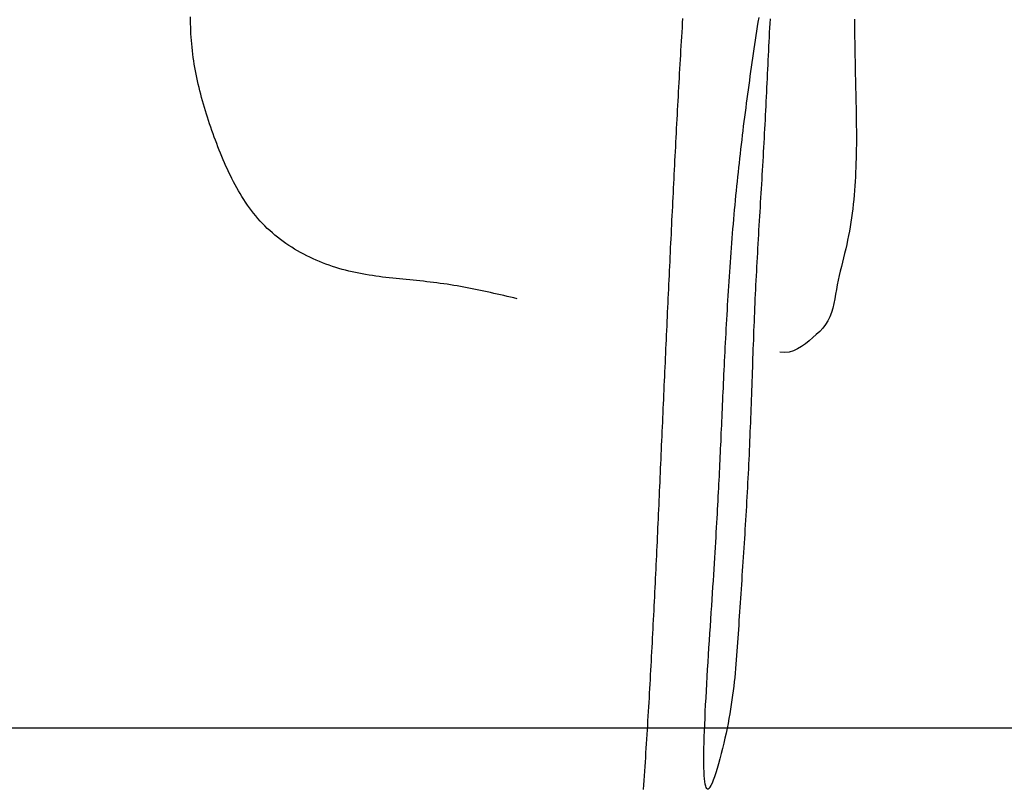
# Model space of a CAD drawing. Header units: millimetres. Extents: x 523431 to 527346, y -48565 to -47721.
# Tile 206 of 217: x 527199.72 to 527202.75, y -48544.94 to -48542.56. Entities that reach past the tile are written whole.
import ezdxf

# ---------------------------------------------------------------- set-up
doc = ezdxf.new("R2010")
doc.units = ezdxf.units.MM

msp = doc.modelspace()

# ---------------------------------------------------------------- linework, layer by layer
at = {"color": 174}
for p, q in [((527200.2416, -48542.5658), (527200.2417, -48542.5554)), ((527201.9903, -48542.5711), (527201.9925, -48542.5573)), ((527200.2417, -48542.5762), (527200.2416, -48542.5658)), ((527200.2419, -48542.5866), (527200.2417, -48542.5762)), ((527200.2422, -48542.597), (527200.2419, -48542.5866)), ((527201.7554, -48542.6022), (527201.7563, -48542.588)), ((527201.7563, -48542.588), (527201.7571, -48542.5739)), ((527201.7571, -48542.5739), (527201.758, -48542.5598)), ((527201.9861, -48542.5988), (527201.9882, -48542.585)), ((527201.9882, -48542.585), (527201.9903, -48542.5711)), ((527202.0257, -48542.5753), (527202.0249, -48542.5894)), ((527202.0265, -48542.5611), (527202.0257, -48542.5753)), ((527202.2863, -48542.562), (527202.2864, -48542.5762)), ((527202.2864, -48542.5762), (527202.2866, -48542.5905)), ((527200.2427, -48542.6075), (527200.2422, -48542.597)), ((527200.2433, -48542.6178), (527200.2427, -48542.6075)), ((527200.2441, -48542.6282), (527200.2433, -48542.6178)), ((527201.7537, -48542.6304), (527201.7546, -48542.6163)), ((527201.7546, -48542.6163), (527201.7554, -48542.6022)), ((527201.9819, -48542.6265), (527201.984, -48542.6127)), ((527201.984, -48542.6127), (527201.9861, -48542.5988)), ((527202.0234, -48542.6177), (527202.0227, -48542.6318)), ((527202.0242, -48542.6036), (527202.0234, -48542.6177)), ((527202.0249, -48542.5894), (527202.0242, -48542.6036)), ((527202.2866, -48542.5905), (527202.2868, -48542.6047)), ((527202.2868, -48542.6047), (527202.287, -48542.619)), ((527200.245, -48542.6386), (527200.2441, -48542.6282)), ((527200.246, -48542.649), (527200.245, -48542.6386)), ((527200.2471, -48542.6594), (527200.246, -48542.649)), ((527201.7521, -48542.6587), (527201.7529, -48542.6446)), ((527201.7529, -48542.6446), (527201.7537, -48542.6304)), ((527201.9777, -48542.6542), (527201.9798, -48542.6404)), ((527201.9798, -48542.6404), (527201.9819, -48542.6265)), ((527202.022, -48542.646), (527202.0213, -48542.6601)), ((527202.0227, -48542.6318), (527202.022, -48542.646)), ((527202.287, -48542.619), (527202.2872, -48542.6333)), ((527202.2872, -48542.6333), (527202.2874, -48542.6475)), ((527202.2874, -48542.6475), (527202.2876, -48542.6618)), ((527200.2484, -48542.6697), (527200.2471, -48542.6594)), ((527200.2498, -48542.6801), (527200.2484, -48542.6697)), ((527201.7504, -48542.687), (527201.7513, -48542.6729)), ((527201.7513, -48542.6729), (527201.7521, -48542.6587)), ((527201.9737, -48542.682), (527201.9757, -48542.6681)), ((527201.9757, -48542.6681), (527201.9777, -48542.6542)), ((527202.0206, -48542.6743), (527202.0199, -48542.6884)), ((527202.0213, -48542.6601), (527202.0206, -48542.6743)), ((527202.2876, -48542.6618), (527202.2879, -48542.6761)), ((527202.2879, -48542.6761), (527202.2882, -48542.6904)), ((527200.2514, -48542.6904), (527200.2498, -48542.6801)), ((527200.253, -48542.7008), (527200.2514, -48542.6904)), ((527200.2548, -48542.7111), (527200.253, -48542.7008)), ((527201.7488, -48542.7153), (527201.7496, -48542.7011)), ((527201.7496, -48542.7011), (527201.7504, -48542.687)), ((527201.9696, -48542.7098), (527201.9716, -48542.6959)), ((527201.9716, -48542.6959), (527201.9737, -48542.682)), ((527202.0192, -48542.7026), (527202.0185, -48542.7167)), ((527202.0199, -48542.6884), (527202.0192, -48542.7026)), ((527202.2882, -48542.6904), (527202.2885, -48542.7047)), ((527202.2885, -48542.7047), (527202.2888, -48542.719)), ((527200.2566, -48542.7214), (527200.2548, -48542.7111)), ((527200.2586, -48542.7317), (527200.2566, -48542.7214)), ((527200.2607, -48542.742), (527200.2586, -48542.7317)), ((527201.7472, -48542.7436), (527201.748, -48542.7294)), ((527201.748, -48542.7294), (527201.7488, -48542.7153)), ((527201.9637, -48542.7516), (527201.9657, -48542.7377)), ((527201.9657, -48542.7377), (527201.9677, -48542.7238)), ((527201.9677, -48542.7238), (527201.9696, -48542.7098)), ((527202.0178, -48542.7309), (527202.0171, -48542.745)), ((527202.0185, -48542.7167), (527202.0178, -48542.7309)), ((527202.2888, -48542.719), (527202.2891, -48542.7334)), ((527202.2891, -48542.7334), (527202.2894, -48542.7477)), ((527200.2629, -48542.7523), (527200.2607, -48542.742)), ((527200.2652, -48542.7626), (527200.2629, -48542.7523)), ((527200.2676, -48542.7728), (527200.2652, -48542.7626)), ((527201.7457, -48542.7719), (527201.7464, -48542.7577)), ((527201.7464, -48542.7577), (527201.7472, -48542.7436)), ((527201.9599, -48542.7796), (527201.9618, -48542.7656)), ((527201.9618, -48542.7656), (527201.9637, -48542.7516)), ((527202.0164, -48542.7592), (527202.0158, -48542.7733)), ((527202.0171, -48542.745), (527202.0164, -48542.7592)), ((527202.2894, -48542.7477), (527202.2898, -48542.762)), ((527202.2898, -48542.762), (527202.2901, -48542.7764)), ((527200.2701, -48542.7831), (527200.2676, -48542.7728)), ((527200.2727, -48542.7933), (527200.2701, -48542.7831)), ((527200.2754, -48542.8036), (527200.2727, -48542.7933)), ((527201.7433, -48542.8143), (527201.7441, -48542.8001)), ((527201.7441, -48542.8001), (527201.7449, -48542.786)), ((527201.7449, -48542.786), (527201.7457, -48542.7719)), ((527201.9561, -48542.8076), (527201.958, -48542.7936)), ((527201.958, -48542.7936), (527201.9599, -48542.7796)), ((527202.0151, -48542.7875), (527202.0144, -48542.8016)), ((527202.0158, -48542.7733), (527202.0151, -48542.7875)), ((527202.2901, -48542.7764), (527202.2905, -48542.7907)), ((527202.2905, -48542.7907), (527202.2908, -48542.8051)), ((527200.2782, -48542.8138), (527200.2754, -48542.8036)), ((527200.2811, -48542.824), (527200.2782, -48542.8138)), ((527200.2841, -48542.8342), (527200.2811, -48542.824)), ((527201.7418, -48542.8426), (527201.7426, -48542.8284)), ((527201.7426, -48542.8284), (527201.7433, -48542.8143)), ((527201.9524, -48542.8356), (527201.9543, -48542.8216)), ((527201.9543, -48542.8216), (527201.9561, -48542.8076)), ((527202.013, -48542.8299), (527202.0124, -48542.8441)), ((527202.0137, -48542.8158), (527202.013, -48542.8299)), ((527202.0144, -48542.8016), (527202.0137, -48542.8158)), ((527202.2908, -48542.8051), (527202.2911, -48542.8194)), ((527202.2911, -48542.8194), (527202.2914, -48542.8338)), ((527200.2872, -48542.8444), (527200.2841, -48542.8342)), ((527200.2903, -48542.8546), (527200.2872, -48542.8444)), ((527200.2935, -48542.8647), (527200.2903, -48542.8546)), ((527201.7403, -48542.8708), (527201.7411, -48542.8567)), ((527201.7411, -48542.8567), (527201.7418, -48542.8426)), ((527201.9488, -48542.8638), (527201.9506, -48542.8497)), ((527201.9506, -48542.8497), (527201.9524, -48542.8356)), ((527202.0117, -48542.8582), (527202.011, -48542.8724)), ((527202.0124, -48542.8441), (527202.0117, -48542.8582)), ((527202.2914, -48542.8338), (527202.2917, -48542.8481)), ((527202.2917, -48542.8481), (527202.2919, -48542.8625)), ((527200.2968, -48542.8749), (527200.2935, -48542.8647)), ((527200.3002, -48542.885), (527200.2968, -48542.8749)), ((527200.3037, -48542.8951), (527200.3002, -48542.885)), ((527201.7388, -48542.8991), (527201.7395, -48542.885)), ((527201.7395, -48542.885), (527201.7403, -48542.8708)), ((527201.9452, -48542.892), (527201.947, -48542.8778)), ((527201.947, -48542.8778), (527201.9488, -48542.8638)), ((527202.0102, -48542.8865), (527202.0095, -48542.9007)), ((527202.011, -48542.8724), (527202.0102, -48542.8865)), ((527202.2919, -48542.8625), (527202.2921, -48542.8768)), ((527202.2921, -48542.8768), (527202.2922, -48542.8911)), ((527202.2922, -48542.8911), (527202.2923, -48542.9054)), ((527200.3072, -48542.9052), (527200.3037, -48542.8951)), ((527200.3108, -48542.9153), (527200.3072, -48542.9052)), ((527200.3144, -48542.9254), (527200.3108, -48542.9153)), ((527201.7373, -48542.9274), (527201.738, -48542.9133)), ((527201.738, -48542.9133), (527201.7388, -48542.8991)), ((527201.9401, -48542.9344), (527201.9418, -48542.9202)), ((527201.9418, -48542.9202), (527201.9435, -48542.9061)), ((527201.9435, -48542.9061), (527201.9452, -48542.892)), ((527202.0088, -48542.9148), (527202.008, -48542.929)), ((527202.0095, -48542.9007), (527202.0088, -48542.9148)), ((527202.2923, -48542.9054), (527202.2924, -48542.9197)), ((527202.2924, -48542.9197), (527202.2924, -48542.934)), ((527200.3182, -48542.9354), (527200.3144, -48542.9254)), ((527200.3219, -48542.9454), (527200.3182, -48542.9354)), ((527200.3258, -48542.9555), (527200.3219, -48542.9454)), ((527201.7358, -48542.9557), (527201.7366, -48542.9416)), ((527201.7366, -48542.9416), (527201.7373, -48542.9274)), ((527201.9368, -48542.9628), (527201.9384, -48542.9486)), ((527201.9384, -48542.9486), (527201.9401, -48542.9344)), ((527202.0073, -48542.9431), (527202.0065, -48542.9573)), ((527202.008, -48542.929), (527202.0073, -48542.9431)), ((527202.2923, -48542.9483), (527202.2921, -48542.9626)), ((527202.2924, -48542.934), (527202.2923, -48542.9483)), ((527200.3297, -48542.9655), (527200.3258, -48542.9555)), ((527200.3337, -48542.9754), (527200.3297, -48542.9655)), ((527200.3378, -48542.9854), (527200.3337, -48542.9754)), ((527201.7344, -48542.984), (527201.7351, -48542.9699)), ((527201.7351, -48542.9699), (527201.7358, -48542.9557)), ((527201.9335, -48542.9912), (527201.9351, -48542.977)), ((527201.9351, -48542.977), (527201.9368, -48542.9628)), ((527202.0057, -48542.9714), (527202.0049, -48542.9856)), ((527202.0065, -48542.9573), (527202.0057, -48542.9714)), ((527202.2919, -48542.9769), (527202.2916, -48542.9911)), ((527202.2921, -48542.9626), (527202.2919, -48542.9769)), ((527200.3419, -48542.9953), (527200.3378, -48542.9854)), ((527200.3461, -48543.0051), (527200.3419, -48542.9953)), ((527200.3504, -48543.0149), (527200.3461, -48543.0051)), ((527201.7322, -48543.0264), (527201.7329, -48543.0123)), ((527201.7329, -48543.0123), (527201.7336, -48542.9981)), ((527201.7336, -48542.9981), (527201.7344, -48542.984)), ((527201.9304, -48543.0198), (527201.9319, -48543.0055)), ((527201.9319, -48543.0055), (527201.9335, -48542.9912)), ((527202.0041, -48542.9998), (527202.0033, -48543.0139)), ((527202.0049, -48542.9856), (527202.0041, -48542.9998)), ((527202.2912, -48543.0053), (527202.2907, -48543.0195)), ((527202.2916, -48542.9911), (527202.2912, -48543.0053)), ((527200.3549, -48543.0247), (527200.3504, -48543.0149)), ((527200.3594, -48543.0343), (527200.3549, -48543.0247)), ((527200.364, -48543.044), (527200.3594, -48543.0343)), ((527201.7308, -48543.0547), (527201.7315, -48543.0406)), ((527201.7315, -48543.0406), (527201.7322, -48543.0264)), ((527201.9273, -48543.0485), (527201.9288, -48543.0341)), ((527201.9288, -48543.0341), (527201.9304, -48543.0198)), ((527202.0016, -48543.0422), (527202.0008, -48543.0564)), ((527202.0025, -48543.0281), (527202.0016, -48543.0422)), ((527202.0033, -48543.0139), (527202.0025, -48543.0281)), ((527202.2901, -48543.0337), (527202.2894, -48543.0479)), ((527202.2907, -48543.0195), (527202.2901, -48543.0337)), ((527200.3687, -48543.0535), (527200.364, -48543.044)), ((527200.3735, -48543.063), (527200.3687, -48543.0535)), ((527200.3785, -48543.0723), (527200.3735, -48543.063)), ((527200.3836, -48543.0816), (527200.3785, -48543.0723)), ((527201.7293, -48543.083), (527201.7301, -48543.0689)), ((527201.7301, -48543.0689), (527201.7308, -48543.0547)), ((527201.9243, -48543.0772), (527201.9258, -48543.0629)), ((527201.9258, -48543.0629), (527201.9273, -48543.0485)), ((527202, -48543.0705), (527201.9991, -48543.0847)), ((527202.0008, -48543.0564), (527202, -48543.0705)), ((527202.2886, -48543.062), (527202.2877, -48543.0761)), ((527202.2894, -48543.0479), (527202.2886, -48543.062)), ((527200.3888, -48543.0908), (527200.3836, -48543.0816)), ((527200.3941, -48543.0999), (527200.3888, -48543.0908)), ((527200.3996, -48543.1089), (527200.3941, -48543.0999)), ((527201.7279, -48543.1113), (527201.7286, -48543.0971)), ((527201.7286, -48543.0971), (527201.7293, -48543.083)), ((527201.9215, -48543.1061), (527201.9229, -48543.0917)), ((527201.9229, -48543.0917), (527201.9243, -48543.0772)), ((527201.9983, -48543.0988), (527201.9974, -48543.113)), ((527201.9991, -48543.0847), (527201.9983, -48543.0988)), ((527202.2866, -48543.0902), (527202.2854, -48543.1042)), ((527202.2877, -48543.0761), (527202.2866, -48543.0902)), ((527200.4053, -48543.1178), (527200.3996, -48543.1089)), ((527200.411, -48543.1266), (527200.4053, -48543.1178)), ((527200.417, -48543.1353), (527200.411, -48543.1266)), ((527201.7265, -48543.1396), (527201.7272, -48543.1254)), ((527201.7272, -48543.1254), (527201.7279, -48543.1113)), ((527201.9187, -48543.1351), (527201.9201, -48543.1206)), ((527201.9201, -48543.1206), (527201.9215, -48543.1061)), ((527201.9965, -48543.1271), (527201.9957, -48543.1413)), ((527201.9974, -48543.113), (527201.9965, -48543.1271)), ((527202.2827, -48543.1322), (527202.2811, -48543.1462)), ((527202.2841, -48543.1183), (527202.2827, -48543.1322)), ((527202.2854, -48543.1042), (527202.2841, -48543.1183)), ((527200.423, -48543.1438), (527200.417, -48543.1353)), ((527200.4293, -48543.1522), (527200.423, -48543.1438)), ((527200.4357, -48543.1604), (527200.4293, -48543.1522)), ((527200.4423, -48543.1685), (527200.4357, -48543.1604)), ((527201.7251, -48543.1679), (527201.7258, -48543.1537)), ((527201.7258, -48543.1537), (527201.7265, -48543.1396)), ((527201.9148, -48543.1788), (527201.916, -48543.1642)), ((527201.916, -48543.1642), (527201.9174, -48543.1496)), ((527201.9174, -48543.1496), (527201.9187, -48543.1351)), ((527201.9948, -48543.1554), (527201.994, -48543.1696)), ((527201.9957, -48543.1413), (527201.9948, -48543.1554)), ((527202.2794, -48543.1601), (527202.2775, -48543.174)), ((527202.2811, -48543.1462), (527202.2794, -48543.1601)), ((527200.449, -48543.1765), (527200.4423, -48543.1685)), ((527200.456, -48543.1843), (527200.449, -48543.1765)), ((527200.4631, -48543.192), (527200.456, -48543.1843)), ((527200.4704, -48543.1995), (527200.4631, -48543.192)), ((527201.7237, -48543.1962), (527201.7244, -48543.182)), ((527201.7244, -48543.182), (527201.7251, -48543.1679)), ((527201.9123, -48543.208), (527201.9135, -48543.1934)), ((527201.9135, -48543.1934), (527201.9148, -48543.1788)), ((527201.9931, -48543.1837), (527201.9923, -48543.1978)), ((527201.994, -48543.1696), (527201.9931, -48543.1837)), ((527202.2754, -48543.1879), (527202.2732, -48543.2017)), ((527202.2775, -48543.174), (527202.2754, -48543.1879)), ((527200.4779, -48543.2068), (527200.4704, -48543.1995)), ((527200.4856, -48543.2139), (527200.4779, -48543.2068)), ((527200.4935, -48543.2209), (527200.4856, -48543.2139)), ((527200.5015, -48543.2277), (527200.4935, -48543.2209)), ((527201.7217, -48543.2386), (527201.7224, -48543.2244)), ((527201.7224, -48543.2244), (527201.7231, -48543.2103)), ((527201.7231, -48543.2103), (527201.7237, -48543.1962)), ((527201.9099, -48543.2374), (527201.911, -48543.2227)), ((527201.911, -48543.2227), (527201.9123, -48543.208)), ((527201.9914, -48543.212), (527201.9906, -48543.2261)), ((527201.9923, -48543.1978), (527201.9914, -48543.212)), ((527202.2708, -48543.2155), (527202.2683, -48543.2292)), ((527202.2732, -48543.2017), (527202.2708, -48543.2155)), ((527200.5097, -48543.2344), (527200.5015, -48543.2277)), ((527200.5181, -48543.2408), (527200.5097, -48543.2344)), ((527200.5266, -48543.2471), (527200.5181, -48543.2408)), ((527200.5353, -48543.2533), (527200.5266, -48543.2471)), ((527200.5441, -48543.2592), (527200.5353, -48543.2533)), ((527201.7203, -48543.2669), (527201.721, -48543.2527)), ((527201.721, -48543.2527), (527201.7217, -48543.2386)), ((527201.9076, -48543.2669), (527201.9087, -48543.2521)), ((527201.9087, -48543.2521), (527201.9099, -48543.2374)), ((527201.989, -48543.2544), (527201.9881, -48543.2685)), ((527201.9898, -48543.2403), (527201.989, -48543.2544)), ((527201.9906, -48543.2261), (527201.9898, -48543.2403)), ((527202.2655, -48543.2429), (527202.2626, -48543.2566)), ((527202.2683, -48543.2292), (527202.2655, -48543.2429)), ((527200.553, -48543.265), (527200.5441, -48543.2592)), ((527200.5621, -48543.2706), (527200.553, -48543.265)), ((527200.5712, -48543.276), (527200.5621, -48543.2706)), ((527200.5805, -48543.2813), (527200.5712, -48543.276)), ((527200.5899, -48543.2864), (527200.5805, -48543.2813)), ((527201.719, -48543.2952), (527201.7197, -48543.281)), ((527201.7197, -48543.281), (527201.7203, -48543.2669)), ((527201.9054, -48543.2964), (527201.9065, -48543.2816)), ((527201.9065, -48543.2816), (527201.9076, -48543.2669)), ((527201.9873, -48543.2826), (527201.9866, -48543.2968)), ((527201.9881, -48543.2685), (527201.9873, -48543.2826)), ((527202.2562, -48543.2838), (527202.2529, -48543.2974)), ((527202.2595, -48543.2702), (527202.2562, -48543.2838)), ((527202.2626, -48543.2566), (527202.2595, -48543.2702)), ((527200.5994, -48543.2913), (527200.5899, -48543.2864)), ((527200.609, -48543.296), (527200.5994, -48543.2913)), ((527200.6187, -48543.3005), (527200.609, -48543.296)), ((527200.6285, -48543.3049), (527200.6187, -48543.3005)), ((527200.6383, -48543.3091), (527200.6285, -48543.3049)), ((527200.6482, -48543.3131), (527200.6383, -48543.3091)), ((527200.6582, -48543.3169), (527200.6482, -48543.3131)), ((527201.7176, -48543.3235), (527201.7183, -48543.3093)), ((527201.7183, -48543.3093), (527201.719, -48543.2952)), ((527201.9033, -48543.3259), (527201.9043, -48543.3112)), ((527201.9043, -48543.3112), (527201.9054, -48543.2964)), ((527201.9858, -48543.3109), (527201.985, -48543.325)), ((527201.9866, -48543.2968), (527201.9858, -48543.3109)), ((527202.2495, -48543.311), (527202.2461, -48543.3247)), ((527202.2529, -48543.2974), (527202.2495, -48543.311)), ((527200.6682, -48543.3205), (527200.6582, -48543.3169)), ((527200.6783, -48543.324), (527200.6682, -48543.3205)), ((527200.6885, -48543.3273), (527200.6783, -48543.324)), ((527200.6986, -48543.3303), (527200.6885, -48543.3273)), ((527200.7088, -48543.3332), (527200.6986, -48543.3303)), ((527200.719, -48543.336), (527200.7088, -48543.3332)), ((527200.7293, -48543.3385), (527200.719, -48543.336)), ((527200.7395, -48543.3409), (527200.7293, -48543.3385)), ((527200.7498, -48543.3432), (527200.7395, -48543.3409)), ((527200.7601, -48543.3453), (527200.7498, -48543.3432)), ((527200.7705, -48543.3473), (527200.7601, -48543.3453)), ((527201.7163, -48543.3518), (527201.717, -48543.3376)), ((527201.717, -48543.3376), (527201.7176, -48543.3235)), ((527201.9013, -48543.3555), (527201.9023, -48543.3407)), ((527201.9023, -48543.3407), (527201.9033, -48543.3259)), ((527201.9843, -48543.3391), (527201.9835, -48543.3532)), ((527201.985, -48543.325), (527201.9843, -48543.3391)), ((527202.2428, -48543.3385), (527202.2395, -48543.3524)), ((527202.2461, -48543.3247), (527202.2428, -48543.3385)), ((527200.7808, -48543.3491), (527200.7705, -48543.3473)), ((527200.7912, -48543.3508), (527200.7808, -48543.3491)), ((527200.8016, -48543.3525), (527200.7912, -48543.3508)), ((527200.812, -48543.354), (527200.8016, -48543.3525)), ((527200.8224, -48543.3554), (527200.812, -48543.354)), ((527200.8328, -48543.3568), (527200.8224, -48543.3554)), ((527200.8433, -48543.3581), (527200.8328, -48543.3568)), ((527200.8537, -48543.3593), (527200.8433, -48543.3581)), ((527200.8642, -48543.3605), (527200.8537, -48543.3593)), ((527200.8746, -48543.3616), (527200.8642, -48543.3605)), ((527200.8851, -48543.3627), (527200.8746, -48543.3616)), ((527200.8956, -48543.3637), (527200.8851, -48543.3627)), ((527200.9061, -48543.3648), (527200.8956, -48543.3637)), ((527200.9166, -48543.3658), (527200.9061, -48543.3648)), ((527200.927, -48543.3668), (527200.9166, -48543.3658)), ((527200.9375, -48543.3679), (527200.927, -48543.3668)), ((527200.948, -48543.3689), (527200.9375, -48543.3679)), ((527200.9585, -48543.37), (527200.948, -48543.3689)), ((527200.9689, -48543.3711), (527200.9585, -48543.37)), ((527200.9794, -48543.3723), (527200.9689, -48543.3711)), ((527200.9898, -48543.3735), (527200.9794, -48543.3723)), ((527201.0003, -48543.3748), (527200.9898, -48543.3735)), ((527201.0107, -48543.3762), (527201.0003, -48543.3748)), ((527201.0211, -48543.3776), (527201.0107, -48543.3762)), ((527201.715, -48543.38), (527201.7156, -48543.3659)), ((527201.7156, -48543.3659), (527201.7163, -48543.3518)), ((527201.8994, -48543.3849), (527201.9003, -48543.3702)), ((527201.9003, -48543.3702), (527201.9013, -48543.3555)), ((527201.9828, -48543.3673), (527201.9821, -48543.3815)), ((527201.9835, -48543.3532), (527201.9828, -48543.3673)), ((527202.2365, -48543.3664), (527202.2336, -48543.3807)), ((527202.2395, -48543.3524), (527202.2365, -48543.3664)), ((527201.0315, -48543.3791), (527201.0211, -48543.3776)), ((527201.0419, -48543.3807), (527201.0315, -48543.3791)), ((527201.0523, -48543.3824), (527201.0419, -48543.3807)), ((527201.0626, -48543.3841), (527201.0523, -48543.3824)), ((527201.073, -48543.3859), (527201.0626, -48543.3841)), ((527201.0833, -48543.3878), (527201.073, -48543.3859)), ((527201.0936, -48543.3897), (527201.0833, -48543.3878)), ((527201.104, -48543.3917), (527201.0936, -48543.3897)), ((527201.1143, -48543.3938), (527201.104, -48543.3917)), ((527201.1246, -48543.3959), (527201.1143, -48543.3938)), ((527201.1349, -48543.3981), (527201.1246, -48543.3959)), ((527201.1451, -48543.4003), (527201.1349, -48543.3981)), ((527201.1554, -48543.4025), (527201.1451, -48543.4003)), ((527201.1657, -48543.4048), (527201.1554, -48543.4025)), ((527201.176, -48543.4071), (527201.1657, -48543.4048)), ((527201.1862, -48543.4094), (527201.176, -48543.4071)), ((527201.7137, -48543.4083), (527201.7143, -48543.3942)), ((527201.7143, -48543.3942), (527201.715, -48543.38)), ((527201.8975, -48543.4144), (527201.8984, -48543.3997)), ((527201.8984, -48543.3997), (527201.8994, -48543.3849)), ((527201.9814, -48543.3956), (527201.9808, -48543.4097)), ((527201.9821, -48543.3815), (527201.9814, -48543.3956)), ((527202.231, -48543.3951), (527202.2285, -48543.4095)), ((527202.2336, -48543.3807), (527202.231, -48543.3951)), ((527201.1965, -48543.4117), (527201.1862, -48543.4094)), ((527201.2068, -48543.4141), (527201.1965, -48543.4117)), ((527201.217, -48543.4165), (527201.2068, -48543.4141)), ((527201.2273, -48543.4189), (527201.217, -48543.4165)), ((527201.2375, -48543.4213), (527201.2273, -48543.4189)), ((527201.2478, -48543.4237), (527201.2375, -48543.4213)), ((527201.7117, -48543.4508), (527201.7123, -48543.4366)), ((527201.7123, -48543.4366), (527201.713, -48543.4225)), ((527201.713, -48543.4225), (527201.7137, -48543.4083)), ((527201.8957, -48543.4437), (527201.8966, -48543.429)), ((527201.8966, -48543.429), (527201.8975, -48543.4144)), ((527201.9801, -48543.4238), (527201.9795, -48543.4379)), ((527201.9808, -48543.4097), (527201.9801, -48543.4238)), ((527202.2258, -48543.424), (527202.2229, -48543.4383)), ((527202.2285, -48543.4095), (527202.2258, -48543.424)), ((527201.7104, -48543.4791), (527201.711, -48543.4649)), ((527201.711, -48543.4649), (527201.7117, -48543.4508)), ((527201.8941, -48543.4728), (527201.8949, -48543.4583)), ((527201.8949, -48543.4583), (527201.8957, -48543.4437)), ((527201.9783, -48543.466), (527201.9777, -48543.4801)), ((527201.9789, -48543.4519), (527201.9783, -48543.466)), ((527201.9795, -48543.4379), (527201.9789, -48543.4519)), ((527202.2155, -48543.4659), (527202.2106, -48543.479)), ((527202.2195, -48543.4523), (527202.2155, -48543.4659)), ((527202.2229, -48543.4383), (527202.2195, -48543.4523)), ((527201.7091, -48543.5074), (527201.7097, -48543.4932)), ((527201.7097, -48543.4932), (527201.7104, -48543.4791)), ((527201.8924, -48543.5018), (527201.8932, -48543.4874)), ((527201.8932, -48543.4874), (527201.8941, -48543.4728)), ((527201.9771, -48543.4942), (527201.9766, -48543.5083)), ((527201.9777, -48543.4801), (527201.9771, -48543.4942)), ((527202.2047, -48543.4914), (527202.1976, -48543.5031)), ((527202.2106, -48543.479), (527202.2047, -48543.4914)), ((527201.7078, -48543.5356), (527201.7084, -48543.5215)), ((527201.7084, -48543.5215), (527201.7091, -48543.5074)), ((527201.8909, -48543.5306), (527201.8917, -48543.5163)), ((527201.8917, -48543.5163), (527201.8924, -48543.5018)), ((527201.976, -48543.5224), (527201.9755, -48543.5365)), ((527201.9766, -48543.5083), (527201.976, -48543.5224)), ((527202.1795, -48543.5241), (527202.169, -48543.5338)), ((527202.1891, -48543.5139), (527202.1795, -48543.5241)), ((527202.1976, -48543.5031), (527202.1891, -48543.5139)), ((527201.7065, -48543.5639), (527201.7072, -48543.5498)), ((527201.7072, -48543.5498), (527201.7078, -48543.5356)), ((527201.8894, -48543.5592), (527201.8901, -48543.545)), ((527201.8901, -48543.545), (527201.8909, -48543.5306)), ((527201.975, -48543.5506), (527201.9745, -48543.5647)), ((527201.9755, -48543.5365), (527201.975, -48543.5506)), ((527202.1467, -48543.553), (527202.1352, -48543.5624)), ((527202.158, -48543.5434), (527202.1467, -48543.553)), ((527202.169, -48543.5338), (527202.158, -48543.5434)), ((527201.7052, -48543.5922), (527201.7059, -48543.5781)), ((527201.7059, -48543.5781), (527201.7065, -48543.5639)), ((527201.8873, -48543.6016), (527201.888, -48543.5876)), ((527201.888, -48543.5876), (527201.8887, -48543.5734)), ((527201.8887, -48543.5734), (527201.8894, -48543.5592)), ((527201.9739, -48543.5788), (527201.9734, -48543.5929)), ((527201.9745, -48543.5647), (527201.9739, -48543.5788)), ((527202.0712, -48543.589), (527202.0569, -48543.5885)), ((527202.0851, -48543.5879), (527202.0712, -48543.589)), ((527202.0983, -48543.5842), (527202.0851, -48543.5879)), ((527202.1111, -48543.5785), (527202.0983, -48543.5842)), ((527202.1233, -48543.571), (527202.1111, -48543.5785)), ((527202.1352, -48543.5624), (527202.1233, -48543.571)), ((527201.704, -48543.6205), (527201.7046, -48543.6064)), ((527201.7046, -48543.6064), (527201.7052, -48543.5922)), ((527201.8859, -48543.6295), (527201.8866, -48543.6156)), ((527201.8866, -48543.6156), (527201.8873, -48543.6016)), ((527201.9729, -48543.607), (527201.9724, -48543.6211)), ((527201.9734, -48543.5929), (527201.9729, -48543.607)), ((527201.7021, -48543.663), (527201.7027, -48543.6488)), ((527201.7027, -48543.6488), (527201.7033, -48543.6347)), ((527201.7033, -48543.6347), (527201.704, -48543.6205)), ((527201.8846, -48543.657), (527201.8853, -48543.6433)), ((527201.8853, -48543.6433), (527201.8859, -48543.6295)), ((527201.9715, -48543.6493), (527201.971, -48543.6634)), ((527201.972, -48543.6352), (527201.9715, -48543.6493)), ((527201.9724, -48543.6211), (527201.972, -48543.6352)), ((527201.7008, -48543.6913), (527201.7014, -48543.6771)), ((527201.7014, -48543.6771), (527201.7021, -48543.663)), ((527201.8833, -48543.6842), (527201.884, -48543.6707)), ((527201.884, -48543.6707), (527201.8846, -48543.657)), ((527201.9705, -48543.6776), (527201.97, -48543.6917)), ((527201.971, -48543.6634), (527201.9705, -48543.6776)), ((527201.6995, -48543.7196), (527201.7001, -48543.7054)), ((527201.7001, -48543.7054), (527201.7008, -48543.6913)), ((527201.8821, -48543.711), (527201.8827, -48543.6977)), ((527201.8827, -48543.6977), (527201.8833, -48543.6842)), ((527201.9695, -48543.7058), (527201.969, -48543.72)), ((527201.97, -48543.6917), (527201.9695, -48543.7058)), ((527201.6983, -48543.7479), (527201.6989, -48543.7337)), ((527201.6989, -48543.7337), (527201.6995, -48543.7196)), ((527201.8803, -48543.7504), (527201.8809, -48543.7374)), ((527201.8809, -48543.7374), (527201.8815, -48543.7242)), ((527201.8815, -48543.7242), (527201.8821, -48543.711)), ((527201.9685, -48543.7341), (527201.968, -48543.7483)), ((527201.969, -48543.72), (527201.9685, -48543.7341)), ((527201.697, -48543.7762), (527201.6976, -48543.762)), ((527201.6976, -48543.762), (527201.6983, -48543.7479)), ((527201.8792, -48543.776), (527201.8798, -48543.7633)), ((527201.8798, -48543.7633), (527201.8803, -48543.7504)), ((527201.9675, -48543.7625), (527201.9669, -48543.7766)), ((527201.968, -48543.7483), (527201.9675, -48543.7625)), ((527201.6958, -48543.8044), (527201.6964, -48543.7903)), ((527201.6964, -48543.7903), (527201.697, -48543.7762)), ((527201.8775, -48543.8136), (527201.8781, -48543.8012)), ((527201.8781, -48543.8012), (527201.8786, -48543.7887)), ((527201.8786, -48543.7887), (527201.8792, -48543.776)), ((527201.9664, -48543.7908), (527201.9659, -48543.805)), ((527201.9669, -48543.7766), (527201.9664, -48543.7908)), ((527201.6945, -48543.8327), (527201.6951, -48543.8186)), ((527201.6951, -48543.8186), (527201.6958, -48543.8044)), ((527201.8764, -48543.838), (527201.877, -48543.8258)), ((527201.877, -48543.8258), (527201.8775, -48543.8136)), ((527201.9653, -48543.8192), (527201.9647, -48543.8335)), ((527201.9659, -48543.805), (527201.9653, -48543.8192)), ((527201.6926, -48543.8752), (527201.6932, -48543.861)), ((527201.6932, -48543.861), (527201.6939, -48543.8469)), ((527201.6939, -48543.8469), (527201.6945, -48543.8327)), ((527201.8748, -48543.8741), (527201.8754, -48543.8621)), ((527201.8754, -48543.8621), (527201.8759, -48543.8501)), ((527201.8759, -48543.8501), (527201.8764, -48543.838)), ((527201.9636, -48543.8619), (527201.963, -48543.8762)), ((527201.9642, -48543.8477), (527201.9636, -48543.8619)), ((527201.9647, -48543.8335), (527201.9642, -48543.8477)), ((527201.6914, -48543.9035), (527201.692, -48543.8893)), ((527201.692, -48543.8893), (527201.6926, -48543.8752)), ((527201.8737, -48543.898), (527201.8743, -48543.886)), ((527201.8743, -48543.886), (527201.8748, -48543.8741)), ((527201.9623, -48543.8904), (527201.9617, -48543.9047)), ((527201.963, -48543.8762), (527201.9623, -48543.8904)), ((527201.6901, -48543.9318), (527201.6908, -48543.9176)), ((527201.6908, -48543.9176), (527201.6914, -48543.9035)), ((527201.872, -48543.9338), (527201.8726, -48543.9219)), ((527201.8726, -48543.9219), (527201.8731, -48543.9099)), ((527201.8731, -48543.9099), (527201.8737, -48543.898)), ((527201.9611, -48543.919), (527201.9604, -48543.9333)), ((527201.9617, -48543.9047), (527201.9611, -48543.919)), ((527201.6889, -48543.9601), (527201.6895, -48543.9459)), ((527201.6895, -48543.9459), (527201.6901, -48543.9318)), ((527201.8709, -48543.958), (527201.8714, -48543.9459)), ((527201.8714, -48543.9459), (527201.872, -48543.9338)), ((527201.9597, -48543.9476), (527201.959, -48543.962)), ((527201.9604, -48543.9333), (527201.9597, -48543.9476)), ((527201.6876, -48543.9884), (527201.6882, -48543.9742)), ((527201.6882, -48543.9742), (527201.6889, -48543.9601)), ((527201.869, -48543.9948), (527201.8696, -48543.9824)), ((527201.8696, -48543.9824), (527201.8703, -48543.9702)), ((527201.8703, -48543.9702), (527201.8709, -48543.958)), ((527201.9582, -48543.9763), (527201.9575, -48543.9907)), ((527201.959, -48543.962), (527201.9582, -48543.9763)), ((527201.6863, -48544.0167), (527201.687, -48544.0025)), ((527201.687, -48544.0025), (527201.6876, -48543.9884)), ((527201.8677, -48544.0201), (527201.8684, -48544.0074)), ((527201.8684, -48544.0074), (527201.869, -48543.9948)), ((527201.9567, -48544.005), (527201.9559, -48544.0194)), ((527201.9575, -48543.9907), (527201.9567, -48544.005)), ((527201.6851, -48544.045), (527201.6857, -48544.0308)), ((527201.6857, -48544.0308), (527201.6863, -48544.0167)), ((527201.8664, -48544.0459), (527201.8671, -48544.0329)), ((527201.8671, -48544.0329), (527201.8677, -48544.0201)), ((527201.9551, -48544.0338), (527201.9543, -48544.0481)), ((527201.9559, -48544.0194), (527201.9551, -48544.0338)), ((527201.6832, -48544.0874), (527201.6838, -48544.0733)), ((527201.6838, -48544.0733), (527201.6844, -48544.0591)), ((527201.6844, -48544.0591), (527201.6851, -48544.045)), ((527201.8642, -48544.0863), (527201.8649, -48544.0726)), ((527201.8649, -48544.0726), (527201.8657, -48544.0592)), ((527201.8657, -48544.0592), (527201.8664, -48544.0459)), ((527201.9535, -48544.0625), (527201.9527, -48544.0768)), ((527201.9543, -48544.0481), (527201.9535, -48544.0625)), ((527201.6819, -48544.1157), (527201.6825, -48544.1016)), ((527201.6825, -48544.1016), (527201.6832, -48544.0874)), ((527201.8626, -48544.1144), (527201.8634, -48544.1002)), ((527201.8634, -48544.1002), (527201.8642, -48544.0863)), ((527201.9518, -48544.0912), (527201.951, -48544.1055)), ((527201.9527, -48544.0768), (527201.9518, -48544.0912)), ((527201.6806, -48544.144), (527201.6812, -48544.1298)), ((527201.6812, -48544.1298), (527201.6819, -48544.1157)), ((527201.8609, -48544.1436), (527201.8618, -48544.1288)), ((527201.8618, -48544.1288), (527201.8626, -48544.1144)), ((527201.9492, -48544.1342), (527201.9483, -48544.1485)), ((527201.9501, -48544.1199), (527201.9492, -48544.1342)), ((527201.951, -48544.1055), (527201.9501, -48544.1199)), ((527201.6793, -48544.1723), (527201.6799, -48544.1581)), ((527201.6799, -48544.1581), (527201.6806, -48544.144)), ((527201.8591, -48544.1741), (527201.86, -48544.1587)), ((527201.86, -48544.1587), (527201.8609, -48544.1436)), ((527201.9474, -48544.1628), (527201.9465, -48544.1771)), ((527201.9483, -48544.1485), (527201.9474, -48544.1628)), ((527201.678, -48544.2006), (527201.6786, -48544.1864)), ((527201.6786, -48544.1864), (527201.6793, -48544.1723)), ((527201.8572, -48544.2059), (527201.8582, -48544.1898)), ((527201.8582, -48544.1898), (527201.8591, -48544.1741)), ((527201.9456, -48544.1913), (527201.9447, -48544.2056)), ((527201.9465, -48544.1771), (527201.9456, -48544.1913)), ((527201.6766, -48544.2289), (527201.6773, -48544.2147)), ((527201.6773, -48544.2147), (527201.678, -48544.2006)), ((527201.8552, -48544.2393), (527201.8562, -48544.2224)), ((527201.8562, -48544.2224), (527201.8572, -48544.2059)), ((527201.9438, -48544.2198), (527201.9428, -48544.234)), ((527201.9447, -48544.2056), (527201.9438, -48544.2198)), ((527201.6753, -48544.2572), (527201.676, -48544.243)), ((527201.676, -48544.243), (527201.6766, -48544.2289)), ((527201.8541, -48544.2566), (527201.8552, -48544.2393)), ((527201.9419, -48544.2482), (527201.941, -48544.2623)), ((527201.9428, -48544.234), (527201.9419, -48544.2482)), ((527201.6733, -48544.2996), (527201.6739, -48544.2855)), ((527201.6739, -48544.2855), (527201.6746, -48544.2713)), ((527201.6746, -48544.2713), (527201.6753, -48544.2572)), ((527201.8518, -48544.2925), (527201.853, -48544.2744)), ((527201.853, -48544.2744), (527201.8541, -48544.2566)), ((527201.94, -48544.2764), (527201.9391, -48544.2905)), ((527201.941, -48544.2623), (527201.94, -48544.2764)), ((527201.6719, -48544.3279), (527201.6726, -48544.3138)), ((527201.6726, -48544.3138), (527201.6733, -48544.2996)), ((527201.8494, -48544.3303), (527201.8506, -48544.3112)), ((527201.8506, -48544.3112), (527201.8518, -48544.2925)), ((527201.9381, -48544.3045), (527201.9372, -48544.3185)), ((527201.9391, -48544.2905), (527201.9381, -48544.3045)), ((527201.6705, -48544.3562), (527201.6712, -48544.342)), ((527201.6712, -48544.342), (527201.6719, -48544.3279)), ((527201.8481, -48544.3499), (527201.8494, -48544.3303)), ((527201.9353, -48544.3464), (527201.9344, -48544.3602)), ((527201.9363, -48544.3324), (527201.9353, -48544.3464)), ((527201.9372, -48544.3185), (527201.9363, -48544.3324)), ((527201.6691, -48544.3845), (527201.6698, -48544.3703)), ((527201.6698, -48544.3703), (527201.6705, -48544.3562)), ((527201.8454, -48544.3906), (527201.8468, -48544.37)), ((527201.8468, -48544.37), (527201.8481, -48544.3499)), ((527201.9335, -48544.3741), (527201.9325, -48544.3878)), ((527201.9344, -48544.3602), (527201.9335, -48544.3741)), ((527201.6677, -48544.4128), (527201.6684, -48544.3986)), ((527201.6684, -48544.3986), (527201.6691, -48544.3845)), ((527201.8441, -48544.4116), (527201.8454, -48544.3906)), ((527201.9316, -48544.4016), (527201.9307, -48544.4152)), ((527201.9325, -48544.3878), (527201.9316, -48544.4016)), ((527201.6662, -48544.441), (527201.6669, -48544.4269)), ((527201.6669, -48544.4269), (527201.6677, -48544.4128)), ((527201.8412, -48544.4547), (527201.8426, -48544.433)), ((527201.8426, -48544.433), (527201.8441, -48544.4116)), ((527201.9298, -48544.4289), (527201.9289, -48544.4424)), ((527201.9307, -48544.4152), (527201.9298, -48544.4289)), ((527201.6648, -48544.4693), (527201.6655, -48544.4552)), ((527201.6655, -48544.4552), (527201.6662, -48544.441)), ((527201.8398, -48544.4767), (527201.8412, -48544.4547)), ((527201.928, -48544.456), (527201.9271, -48544.4694)), ((527201.9289, -48544.4424), (527201.928, -48544.456)), ((527201.6625, -48544.5118), (527201.6633, -48544.4976)), ((527201.6633, -48544.4976), (527201.664, -48544.4835)), ((527201.664, -48544.4835), (527201.6648, -48544.4693)), ((527201.837, -48544.521), (527201.8384, -48544.4988)), ((527201.8384, -48544.4988), (527201.8398, -48544.4767)), ((527201.9253, -48544.4963), (527201.9243, -48544.5096)), ((527201.9262, -48544.4829), (527201.9253, -48544.4963)), ((527201.9271, -48544.4694), (527201.9262, -48544.4829)), ((527201.661, -48544.54), (527201.6618, -48544.5259)), ((527201.6618, -48544.5259), (527201.6625, -48544.5118)), ((527201.8356, -48544.5433), (527201.837, -48544.521)), ((527201.9233, -48544.523), (527201.9223, -48544.5364)), ((527201.9243, -48544.5096), (527201.9233, -48544.523)), ((527201.6595, -48544.5683), (527201.6602, -48544.5542)), ((527201.6602, -48544.5542), (527201.661, -48544.54)), ((527201.8342, -48544.5655), (527201.8356, -48544.5433)), ((527201.9212, -48544.5498), (527201.9201, -48544.5633)), ((527201.9223, -48544.5364), (527201.9212, -48544.5498)), ((527201.6579, -48544.5966), (527201.6587, -48544.5824)), ((527201.6587, -48544.5824), (527201.6595, -48544.5683)), ((527201.8316, -48544.6098), (527201.8329, -48544.5877)), ((527201.8329, -48544.5877), (527201.8342, -48544.5655)), ((527201.9188, -48544.5768), (527201.9175, -48544.5903)), ((527201.9201, -48544.5633), (527201.9188, -48544.5768)), ((527201.6563, -48544.6249), (527201.6571, -48544.6107)), ((527201.6571, -48544.6107), (527201.6579, -48544.5966)), ((527201.8303, -48544.6316), (527201.8316, -48544.6098)), ((527201.9146, -48544.6177), (527201.9129, -48544.6315)), ((527201.9161, -48544.604), (527201.9146, -48544.6177)), ((527201.9175, -48544.5903), (527201.9161, -48544.604)), ((527201.6547, -48544.6531), (527201.6555, -48544.639)), ((527201.6555, -48544.639), (527201.6563, -48544.6249)), ((527201.8292, -48544.6532), (527201.8303, -48544.6316)), ((527201.9111, -48544.6454), (527201.9092, -48544.6595)), ((527201.9129, -48544.6315), (527201.9111, -48544.6454)), ((527201.6531, -48544.6814), (527201.6539, -48544.6673)), ((527201.6539, -48544.6673), (527201.6547, -48544.6531)), ((527201.827, -48544.6953), (527201.8281, -48544.6744)), ((527201.8281, -48544.6744), (527201.8292, -48544.6532)), ((527201.9072, -48544.6736), (527201.9049, -48544.688)), ((527201.9092, -48544.6595), (527201.9072, -48544.6736)), ((527201.6505, -48544.7238), (527201.6514, -48544.7097)), ((527201.6514, -48544.7097), (527201.6522, -48544.6955)), ((527201.6522, -48544.6955), (527201.6531, -48544.6814)), ((527201.8261, -48544.7157), (527201.827, -48544.6953)), ((527201.9025, -48544.7025), (527201.9, -48544.7171)), ((527201.9049, -48544.688), (527201.9025, -48544.7025)), ((527201.6488, -48544.7521), (527201.6497, -48544.7379)), ((527201.6497, -48544.7379), (527201.6505, -48544.7238)), ((527201.8245, -48544.7549), (527201.8252, -48544.7356)), ((527201.8252, -48544.7356), (527201.8261, -48544.7157)), ((527201.8972, -48544.732), (527201.8943, -48544.747)), ((527201.9, -48544.7171), (527201.8972, -48544.732)), ((527201.647, -48544.7803), (527201.6479, -48544.7662)), ((527201.6479, -48544.7662), (527201.6488, -48544.7521)), ((527201.8239, -48544.7736), (527201.8245, -48544.7549)), ((527201.8911, -48544.7623), (527201.8877, -48544.7777)), ((527201.8943, -48544.747), (527201.8911, -48544.7623)), ((527201.6452, -48544.8086), (527201.6461, -48544.7945)), ((527201.6461, -48544.7945), (527201.647, -48544.7803)), ((527201.823, -48544.8088), (527201.8234, -48544.7916)), ((527201.8234, -48544.7916), (527201.8239, -48544.7736)), ((527201.8841, -48544.7934), (527201.8803, -48544.8093)), ((527201.8877, -48544.7777), (527201.8841, -48544.7934)), ((527201.6434, -48544.8369), (527201.6443, -48544.8227)), ((527201.6443, -48544.8227), (527201.6452, -48544.8086)), ((527201.8227, -48544.8407), (527201.8228, -48544.8252)), ((527201.8228, -48544.8252), (527201.823, -48544.8088)), ((527201.8762, -48544.8252), (527201.8721, -48544.8409)), ((527201.8803, -48544.8093), (527201.8762, -48544.8252)), ((527201.6415, -48544.8651), (527201.6425, -48544.851)), ((527201.6425, -48544.851), (527201.6434, -48544.8369)), ((527201.8227, -48544.8552), (527201.8227, -48544.8407)), ((527201.823, -48544.8688), (527201.8227, -48544.8552)), ((527201.8679, -48544.8561), (527201.8637, -48544.8705)), ((527201.8721, -48544.8409), (527201.8679, -48544.8561)), ((527201.6387, -48544.9075), (527201.6396, -48544.8934)), ((527201.6396, -48544.8934), (527201.6406, -48544.8793)), ((527201.6406, -48544.8793), (527201.6415, -48544.8651)), ((527201.8234, -48544.8812), (527201.823, -48544.8688)), ((527201.8239, -48544.8925), (527201.8234, -48544.8812)), ((527201.8247, -48544.9026), (527201.8239, -48544.8925)), ((527201.8595, -48544.884), (527201.8555, -48544.8963)), ((527201.8637, -48544.8705), (527201.8595, -48544.884)), ((527201.6367, -48544.9358), (527201.6377, -48544.9216)), ((527201.6377, -48544.9216), (527201.6387, -48544.9075)), ((527201.8257, -48544.9115), (527201.8247, -48544.9026)), ((527201.8268, -48544.919), (527201.8257, -48544.9115)), ((527201.8282, -48544.9251), (527201.8268, -48544.919)), ((527201.8445, -48544.9236), (527201.8414, -48544.929)), ((527201.8479, -48544.9163), (527201.8445, -48544.9236)), ((527201.8516, -48544.9071), (527201.8479, -48544.9163)), ((527201.8555, -48544.8963), (527201.8516, -48544.9071)), ((527201.8298, -48544.9297), (527201.8282, -48544.9251)), ((527201.8316, -48544.9329), (527201.8298, -48544.9297)), ((527201.8337, -48544.9344), (527201.8316, -48544.9329)), ((527201.836, -48544.9343), (527201.8337, -48544.9344)), ((527201.8386, -48544.9325), (527201.836, -48544.9343)), ((527201.8414, -48544.929), (527201.8386, -48544.9325))]:
    msp.add_line(p, q, dxfattribs=at)
msp.add_line((527220.5796, -48544.7462), (527155.5796, -48544.7462))

doc.saveas('drawing.dxf')
